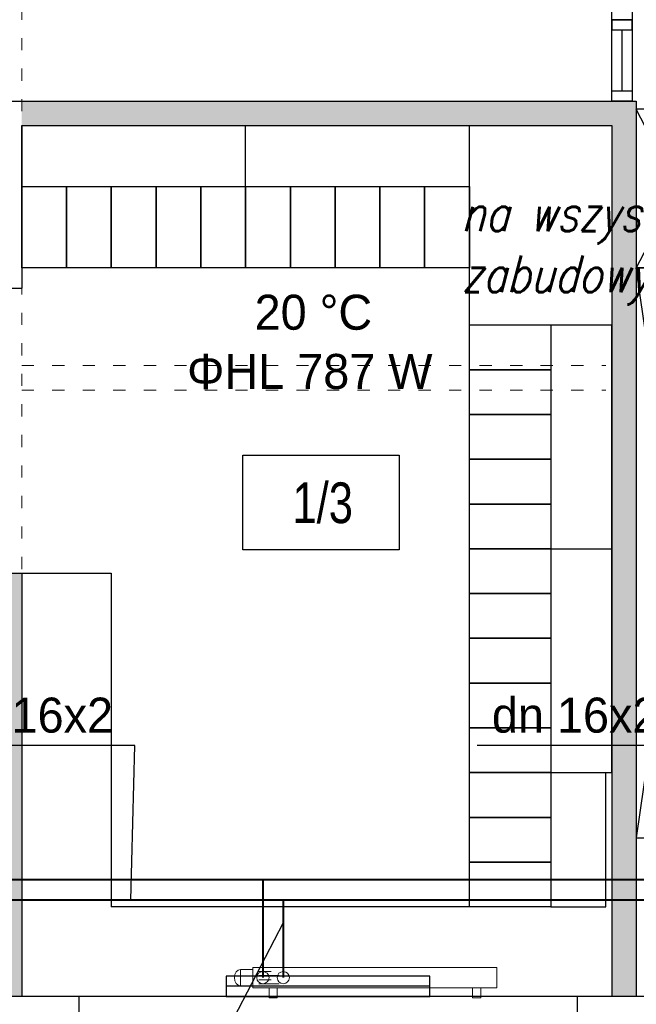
# Model space of a CAD drawing. Header units: millimetres. Extents: x 3698380 to 4312681, y 679670 to 844285.
# Tile 68 of 100: x 4080949 to 4083979, y 781588 to 786427. Entities that reach past the tile are written whole.
import ezdxf
from ezdxf.lldxf.tags import DXFTag

# ---------------------------------------------------------------- set-up
doc = ezdxf.new("R2010")
doc.units = ezdxf.units.MM
doc.header["$LTSCALE"] = 10
doc.linetypes.add('ACAD_ISO03W100', pattern=[30, 12, -18])
doc.linetypes.add('CHSW', pattern=[0])
for name, color, linetype, lineweight in [('0 20 cienka', 8, 'Continuous', 20), ('SAN_Armatura CO na rozwinięciu', 7, 'Continuous', 13), ('SAN_Armatura CO na rzucie', 7, 'Continuous', 13), ('SAN_Grzejniki CO na rzucie', 7, 'Continuous', 13), ('SAN_Przewody powrotne CO na rzucie', 5, 'Continuous', 40), ('SAN_Przewody zasilające CO na rzucie', 1, 'Continuous', 40)]:
    doc.layers.add(name, color=color, linetype=linetype, lineweight=lineweight)
for name, color, linetype in [('__INST_opisy', 3, 'Continuous'), ('A_bloki', 252, 'Continuous'), ('A_kreskowanie', 8, 'Continuous'), ('A_opis_pom', 3, 'Continuous'), ('A_sc_istn', 252, 'Continuous'), ('A_sc_proj', 2, 'Continuous'), ('A_stolarka', 252, 'Continuous'), ('A_wymiary', 1, 'Continuous'), ('SAN_Etykiety przewodów CO na rzucie', 7, 'Continuous'), ('SAN_Piony CO na rzucie', 8, 'Continuous')]:
    doc.layers.add(name, color=color, linetype=linetype)
doc.layers.add('SAN_Etykiety pomieszczeń na rzucie', color=7, linetype='Continuous', true_color=0x8e8e8e)
doc.styles.add('Etykiety pomieszczeń na rzucie', font='txt')
doc.styles.add('Etykiety przewodów CO na rzucie', font='txt')
doc.styles.add('ROMANS', font='romans.shx', dxfattribs={"width": 0.8, "oblique": 15})
doc.styles.add('Strzałki', font='ic-isocp.shx', dxfattribs={"width": 0.8})
tags = doc.linetypes.add('DASHED', pattern=[19.05, 12.7, -6.35]).pattern_tags.tags
tags[6:7] = [DXFTag(74, 4), DXFTag(75, 0), DXFTag(340, '0'), DXFTag(46, 1.0), DXFTag(50, 0.0), DXFTag(44, 0.0), DXFTag(45, 0.0)]
tags[4:5] = [DXFTag(74, 4), DXFTag(75, 0), DXFTag(340, '0'), DXFTag(46, 1.0), DXFTag(50, 0.0), DXFTag(44, 0.0), DXFTag(45, 0.0)]
doc.linetypes.add('TRACKS', pattern='A,0.15,[130,ltypeshp.shx,S=0.25,R=0,X=0,Y=0],0.15', length=0.3)

# ---------------------------------------------------------------- blocks, each defined once
blk = doc.blocks.new('jndf')
at = {"layer": 'A_stolarka', "ltscale": 2}
for p, q in [((6685.7, -1555593.7), (6685.7, -1556543.7)), ((6685.7, -1555593.7), (6705.7, -1555593.7)), ((6705.7, -1555593.7), (6705.7, -1556543.7))]:
    blk.add_line(p, q, dxfattribs=at)
for points in [[(5755.7, -1555643.7), (5805.7, -1555643.7), (5805.7, -1555543.7), (5755.7, -1555543.7)], [(6705.7, -1555643.7), (6755.7, -1555643.7), (6755.7, -1555543.7), (6705.7, -1555543.7)]]:
    blk.add_lwpolyline(points, close=True, dxfattribs=at)
blk.add_arc((6705.7, -1555643.7), 900, 180, 270, dxfattribs=at)
blk = doc.blocks.new('CFU')
at = {"layer": 'A_bloki'}
for p, q in [((64155.5, -676318), (64555.5, -675538)), ((64155.5, -675538), (64555.5, -676318))]:
    blk.add_line(p, q, dxfattribs=at)
blk.add_lwpolyline([(64555.5, -676318), (64155.5, -676318), (64155.5, -675538), (64555.5, -675538)], close=True, dxfattribs=at)
blk = doc.blocks.new('NJIOVGYGV')
at = {"layer": 'A_bloki'}
for p, q in [((64155.5, -679118), (64555.5, -676318)), ((64155.5, -676318), (64555.5, -679118))]:
    blk.add_line(p, q, dxfattribs=at)
blk.add_lwpolyline([(64155.5, -676318), (64555.5, -676318), (64555.5, -679118), (64155.5, -679118)], close=True, dxfattribs=at)
blk = doc.blocks.new('d')
at = {"layer": 'A_kreskowanie', "ltscale": 2}
h = blk.add_hatch(color=252, dxfattribs=at)
h.dxf.hatch_style = 1
h.paths.add_polyline_path([(3731432.76, 791007.02), (3731312.76, 791007.02), (3731312.76, 789647.02), (3731432.76, 789647.02)])
h.paths.add_polyline_path([(3732874.74, 789327.02), (3732874.74, 789347.02), (3731432.76, 789347.02), (3731432.76, 789227.02), (3732874.74, 789227.02)])
h.paths.add_polyline_path([(3732754.74, 789227.02), (3732634.74, 789227.02), (3732634.74, 789127.02), (3732754.74, 789127.02)])
h.paths.add_polyline_path([(3734281.53, 789347.02), (3733874.74, 789347.02), (3733874.74, 789227.02), (3734281.53, 789227.02)])
h.paths.add_polyline_path([(3734161.53, 791007.02), (3734041.53, 791007.02), (3734041.53, 790927.02), (3734041.53, 790357.02), (3734041.53, 789347.02), (3734161.53, 789347.02)])
h.paths.add_polyline_path([(3736381.9, 791007.02), (3736261.9, 791007.02), (3736261.9, 789347.02), (3735463.65, 789347.02), (3735314.74, 789347.02), (3735314.74, 789227.02), (3736381.9, 789227.02)])
h.paths.add_polyline_path([(3735583.65, 789227.02), (3735463.65, 789227.02), (3735463.65, 787727.02), (3735583.65, 787727.02)])
h.paths.add_polyline_path([(3732754.74, 788122.56), (3732634.74, 788122.56), (3732634.74, 787727.02), (3732754.74, 787727.02)])
h.paths.add_polyline_path([(3731432.76, 789527.02), (3731312.76, 789527.02), (3731312.76, 787727.02), (3731432.76, 787727.02)])
h.paths.add_polyline_path([(3730049.12, 787727.02), (3729235.08, 787727.02), (3729235.08, 787627.02), (3729285.08, 787627.02), (3729285.08, 787527.02, 0.0278424), (3729290.65, 787427.02), (3730049.12, 787427.02)])
h.paths.add_polyline_path([(3729285.08, 787527.02), (3729235.08, 787527.02), (3729235.08, 787427.02), (3729290.65, 787427.02, -0.0278424)], flags=17)
h.paths.add_polyline_path([(3729285.08, 787627.02), (3729235.08, 787627.02), (3729235.08, 787527.02), (3729285.08, 787527.02)], flags=17)
h.paths.add_polyline_path([(3729114.74, 784607.02), (3728714.74, 784607.02), (3728714.74, 783607.02), (3729114.74, 783607.02)])
h.paths.add_polyline_path([(3729220.66, 783607.02), (3729114.74, 783607.02), (3729114.74, 783487.02), (3729220.66, 783487.02)])
h.paths.add_polyline_path([(3729309.74, 783607.02), (3729220.66, 783607.02), (3729220.66, 783487.02), (3729309.74, 783487.02)])
h.paths.add_polyline_path([(3732204.74, 783607.02), (3730709.74, 783607.02), (3730709.74, 783487.02), (3732204.74, 783487.02)])
h.paths.add_polyline_path([(3732324.74, 783707.02), (3732204.74, 783707.02), (3732204.74, 781627.02), (3732324.74, 781627.02)])
h.paths.add_polyline_path([(3735344.74, 786027.02), (3735224.74, 786027.02), (3732324.74, 786027.02), (3732324.74, 785907.02), (3735224.74, 785907.02), (3735224.74, 781627.02), (3735344.74, 781627.02)])
h.paths.add_polyline_path([(3744114.74, 791127.02), (3735314.74, 791127.02), (3735314.74, 791007.02), (3744114.74, 791007.02)])
h.paths.add_polyline_path([(3740100.05, 791007.02), (3739980.05, 791007.02), (3739980.05, 787727.02), (3740100.05, 787727.02)])
h.paths.add_polyline_path([(3742214.74, 791007.02), (3742094.74, 791007.02), (3742094.74, 787727.02), (3742214.74, 787727.02)])
h.paths.add_polyline_path([(3727024.74, 793327.02), (3726904.74, 793327.02), (3726904.74, 789127.02), (3727024.74, 789127.02)])
at = {"layer": '0 20 cienka', "color": 252, "linetype": 'ACAD_ISO03W100', "ltscale": 0.5}
for points in [[(3732324.74, 781627.02), (3732324.74, 787427.02)], [(3732324.74, 784727.02), (3735194.74, 784727.02)], [(3732324.74, 784607.02), (3735194.74, 784607.02)]]:
    blk.add_lwpolyline(points, dxfattribs=at)
at = {"layer": 'A_bloki', "color": 252, "linetype": 'Continuous'}
for p, q in [((3732324.74, 785607.02), (3732324.74, 785907.02)), ((3733424.74, 785607.02), (3733424.74, 785907.02)), ((3733424.74, 785607.02), (3733424.74, 785907.02)), ((3734524.74, 784846.58), (3734524.74, 785907.02)), ((3734924.74, 784927.02), (3735224.74, 784927.02)), ((3734924.74, 784927.02), (3735224.74, 784927.02)), ((3734924.74, 783827.02), (3735224.74, 783827.02)), ((3734924.74, 783827.02), (3735224.74, 783827.02)), ((3734924.74, 783827.02), (3735224.74, 783827.02)), ((3734924.74, 783827.02), (3735224.74, 783827.02)), ((3734924.74, 783827.02), (3735224.74, 783827.02)), ((3732324.74, 783707.02), (3732764.74, 783707.02)), ((3734924.74, 782727.02), (3735224.74, 782727.02)), ((3734924.74, 782727.02), (3735224.74, 782727.02)), ((3734924.74, 782727.02), (3735224.74, 782727.02)), ((3734524.74, 782067.02), (3732764.74, 782067.02)), ((3734924.74, 782067.02), (3735194.74, 782067.02))]:
    blk.add_line(p, q, dxfattribs=at)
for points in [[(3732324.74, 785207.02), (3732324.74, 785607.02), (3732544.74, 785607.02), (3732544.74, 785207.02)], [(3732544.74, 785207.02), (3732544.74, 785607.02), (3732764.74, 785607.02), (3732764.74, 785207.02)], [(3732764.74, 785207.02), (3732764.74, 785607.02), (3732984.74, 785607.02), (3732984.74, 785207.02)], [(3732984.74, 785207.02), (3732984.74, 785607.02), (3733204.74, 785607.02), (3733204.74, 785207.02)], [(3733204.74, 785207.02), (3733204.74, 785607.02), (3733424.74, 785607.02), (3733424.74, 785207.02)], [(3733424.74, 785207.02), (3733424.74, 785607.02), (3733644.74, 785607.02), (3733644.74, 785207.02)], [(3733644.74, 785207.02), (3733644.74, 785607.02), (3733864.74, 785607.02), (3733864.74, 785207.02)], [(3733864.74, 785207.02), (3733864.74, 785607.02), (3734084.74, 785607.02), (3734084.74, 785207.02)], [(3734084.74, 785207.02), (3734084.74, 785607.02), (3734304.74, 785607.02), (3734304.74, 785207.02)], [(3734304.74, 785207.02), (3734304.74, 785607.02), (3734524.74, 785607.02), (3734524.74, 785207.02)], [(3734524.74, 784927.02), (3734924.74, 784927.02), (3734924.74, 784707.02), (3734524.74, 784707.02)], [(3734524.74, 784707.02), (3734924.74, 784707.02), (3734924.74, 784487.02), (3734524.74, 784487.02)], [(3734524.74, 784487.02), (3734924.74, 784487.02), (3734924.74, 784267.02), (3734524.74, 784267.02)], [(3734524.74, 784267.02), (3734924.74, 784267.02), (3734924.74, 784047.02), (3734524.74, 784047.02)], [(3734524.74, 784047.02), (3734924.74, 784047.02), (3734924.74, 783827.02), (3734524.74, 783827.02)], [(3734524.74, 783827.02), (3734924.74, 783827.02), (3734924.74, 783607.02), (3734524.74, 783607.02)], [(3734524.74, 783607.02), (3734924.74, 783607.02), (3734924.74, 783387.02), (3734524.74, 783387.02)], [(3734524.74, 783387.02), (3734924.74, 783387.02), (3734924.74, 783167.02), (3734524.74, 783167.02)], [(3734524.74, 783167.02), (3734924.74, 783167.02), (3734924.74, 782947.02), (3734524.74, 782947.02)], [(3734524.74, 782947.02), (3734924.74, 782947.02), (3734924.74, 782727.02), (3734524.74, 782727.02)], [(3734524.74, 782727.02), (3734924.74, 782727.02), (3734924.74, 782507.02), (3734524.74, 782507.02)], [(3734524.74, 782507.02), (3734924.74, 782507.02), (3734924.74, 782287.02), (3734524.74, 782287.02)], [(3734524.74, 782287.02), (3734924.74, 782287.02), (3734924.74, 782067.02), (3734524.74, 782067.02)]]:
    blk.add_lwpolyline(points, close=True, dxfattribs=at)
for points in [[(3735224.74, 783827.02), (3735224.74, 784927.02)], [(3735224.74, 782727.02), (3735224.74, 783827.02)], [(3732764.74, 783707.02), (3732764.74, 782067.02)], [(3735194.74, 782067.02), (3735194.74, 782727.02)]]:
    blk.add_lwpolyline(points, dxfattribs=at)
at = {"layer": 'A_opis_pom', "color": 252, "ltscale": 2}
blk.add_lwpolyline([(3733410.74, 784286.87), (3734179.67, 784286.87), (3734179.67, 783821.45), (3733410.74, 783821.45)], close=True, dxfattribs=at)
at = {"layer": 'A_sc_istn', "color": 252}
blk.add_lwpolyline([(3734329.74, 781727.02), (3733329.74, 781727.02), (3733329.74, 781627.02), (3734329.74, 781627.02)], close=True, dxfattribs=at)
at = {"layer": 'A_sc_istn', "color": 252, "linetype": 'TRACKS', "ltscale": 20}
blk.add_lwpolyline([(3734329.74, 781677.02), (3733329.74, 781677.02)], dxfattribs=at)
at = {"layer": 'A_sc_istn', "color": 252}
for points in [[(3748199.74, 781627.02), (3730709.74, 781627.02)], [(3732604.74, 781627.02), (3732604.74, 781227.02)], [(3735054.74, 781627.02), (3735054.74, 781227.02)]]:
    blk.add_lwpolyline(points, dxfattribs=at)
at = {"layer": 'A_sc_proj', "color": 252, "ltscale": 2}
for p, q in [((3732204.74, 786027.02), (3735344.74, 786027.02)), ((3735224.74, 786027.02), (3735344.74, 786027.02)), ((3732324.74, 785907.02), (3735224.74, 785907.02)), ((3732204.74, 785107.02), (3732324.74, 785107.02)), ((3732204.74, 783707.02), (3732324.74, 783707.02))]:
    blk.add_line(p, q, dxfattribs=at)
for points in [[(3735344.74, 786027.02), (3735344.74, 781627.02)], [(3732324.74, 785907.02), (3732324.74, 785107.02)], [(3735224.74, 785907.02), (3735224.74, 781627.02)], [(3732324.74, 783707.02), (3732324.74, 781627.02)]]:
    blk.add_lwpolyline(points, dxfattribs=at)
at = {"layer": 'A_stolarka', "color": 252, "ltscale": 2}
blk.add_line((3735274.74, 786077.02), (3735274.74, 786377.02), dxfattribs=at)
for points in [[(3735224.74, 786427.02), (3735224.74, 786377.02), (3735324.74, 786377.02), (3735324.74, 786427.02)], [(3735324.74, 786427.02), (3735324.74, 786027.02), (3735224.74, 786027.02), (3735224.74, 786427.02)], [(3735224.74, 786027.02), (3735224.74, 786077.02), (3735324.74, 786077.02), (3735324.74, 786027.02)]]:
    blk.add_lwpolyline(points, close=True, dxfattribs=at)
at = {"layer": 'A_bloki', "color": 252, "xscale": -1}
for name in ['CFU', 'NJIOVGYGV']:
    blk.add_blockref(name, (3799900.25, 1461524.98), dxfattribs=at)
at = {"layer": 'A_stolarka', "color": 252, "xscale": -1, "rotation": 270}
blk.add_blockref('jndf', (5290868.49, 780671.29), dxfattribs=at)
at = {"layer": 'A_opis_pom', "color": 252, "insert": (3733803.73, 784051.7), "char_height": 200, "attachment_point": 5, "style": 'Strzałki', "bg_fill": 3, "box_fill_scale": 1.2, "bg_fill_color": 256, "bg_fill_transparency": 10554628}
blk.add_mtext('1/3', dxfattribs=at)
blk = doc.blocks.new('PLYVK_P_ALH_RIGHT_P_60_5_120_30_10')
at = {"layer": 'SAN_Grzejniki CO na rzucie', "color": 9, "true_color": 0x000009}
for p, q in [((570, -70), (470, -70)), ((570, -90), (510, -90)), ((570, -110), (470, -110)), ((570, -130), (510, -130))]:
    blk.add_line(p, q, dxfattribs=at)
at = {"layer": 'SAN_Grzejniki CO na rzucie', "true_color": 0x000000}
for points in [[(-520, -50), (-520, 0), (-480, 0), (-480, -50)], [(480, -50), (480, 0), (520, 0), (520, -50)], [(-600, -150), (600, -150), (600, -50), (-600, -50), (-600, -150)]]:
    blk.add_lwpolyline(points, dxfattribs=at)
blk = doc.blocks.new('VERTPIPECORETURN_P')
at = {"layer": 'SAN_Przewody powrotne CO na rzucie', "lineweight": 13, "true_color": 0x000000}
blk.add_circle((0, 0), 30, dxfattribs=at)
blk = doc.blocks.new('VERTPIPECOSUPPLY_P')
at = {"layer": 'SAN_Przewody zasilające CO na rzucie', "lineweight": 13, "true_color": 0x000000}
blk.add_circle((0, 0), 30, dxfattribs=at)
blk = doc.blocks.new('ZTGRZVK_P')
at = {"layer": 'SAN_Armatura CO na rozwinięciu', "true_color": 0x000000}
blk.add_lwpolyline([(50, 40), (110, 40), (110, -40), (50, -40), (50, 40)], dxfattribs=at)
blk.add_ellipse((110, 0), major_axis=(0, 40), ratio=0.75, start_param=3.141593, end_param=6.283185, dxfattribs=at)

msp = doc.modelspace()

# ---------------------------------------------------------------- block references
at = {"layer": 'A_wymiary'}
msp.add_blockref('d', (348634.7, 0), dxfattribs=at)

# ---------------------------------------------------------------- next in the draw order: linework, layer by layer
at = {"layer": 'SAN_Etykiety przewodów CO na rzucie', "true_color": 0x000000}
for p, q in [((4081514.8, 782859.5), (4080516.8, 782859.5)), ((4081494.8, 782099.5), (4081514.8, 782859.5)), ((4084194.8, 782859.5), (4083196.8, 782859.5)), ((4082244.8, 781989.5), (4081514.8, 780589.5))]:
    msp.add_line(p, q, dxfattribs=at)
at = {"layer": 'SAN_Przewody powrotne CO na rzucie', "linetype": 'DASHED', "true_color": 0x000000}
for p, q in [((4082144.8, 782199.5), (4079904.8, 782199.5)), ((4082144.8, 782199.5), (4082144.8, 781719.5)), ((4084994.8, 782199.5), (4082144.8, 782199.5))]:
    msp.add_line(p, q, dxfattribs=at)
at = {"layer": 'SAN_Przewody zasilające CO na rzucie', "linetype": 'CHSW', "true_color": 0x000000}
for p, q in [((4082244.8, 782099.5), (4080004.8, 782099.5)), ((4082244.8, 782099.5), (4082244.8, 781719.5)), ((4085094.8, 782099.5), (4082244.8, 782099.5))]:
    msp.add_line(p, q, dxfattribs=at)

# ---------------------------------------------------------------- next in the draw order: block references
at = {"layer": 'SAN_Armatura CO na rzucie', "true_color": 0x000000, "rotation": 180}
msp.add_blockref('ZTGRZVK_P', (4082144.8, 781719.5), dxfattribs=at)
at = {"layer": 'SAN_Grzejniki CO na rzucie', "true_color": 0x000000, "rotation": 180}
msp.add_blockref('PLYVK_P_ALH_RIGHT_P_60_5_120_30_10', (4082694.8, 781619.5), dxfattribs=at)
at = {"layer": 'SAN_Piony CO na rzucie', "true_color": 0x000000}
for name, p in [('VERTPIPECORETURN_P', (4082144.8, 781719.5)), ('VERTPIPECOSUPPLY_P', (4082244.8, 781719.5))]:
    msp.add_blockref(name, p, dxfattribs=at)

# ---------------------------------------------------------------- next in the draw order: texts
at = {"layer": '__INST_opisy', "insert": (4083119.4, 785568), "char_height": 180, "width": 4349.013, "attachment_point": 1, "rotation": 359.97, "style": 'ROMANS'}
msp.add_mtext('na wszystkich grzejnikach zastosować zabudowy chroniące przed oparzeniem', dxfattribs=at)
at = {"layer": 'SAN_Etykiety pomieszczeń na rzucie', "true_color": 0x000000, "style": 'Etykiety pomieszczeń na rzucie'}
for s, p in [('20 °C', (4082103.8, 784903.5)), ('ΦHL 787 W', (4081771.8, 784612.5))]:
    msp.add_text(s, height=172, dxfattribs=at).set_placement(p)
at = {"layer": 'SAN_Etykiety przewodów CO na rzucie', "true_color": 0x000000, "style": 'Etykiety przewodów CO na rzucie'}
for p in [(4080589.8, 782923.5), (4083269.8, 782923.5)]:
    msp.add_text('dn 16x2', height=172, dxfattribs=at).set_placement(p)

doc.saveas('drawing.dxf')
